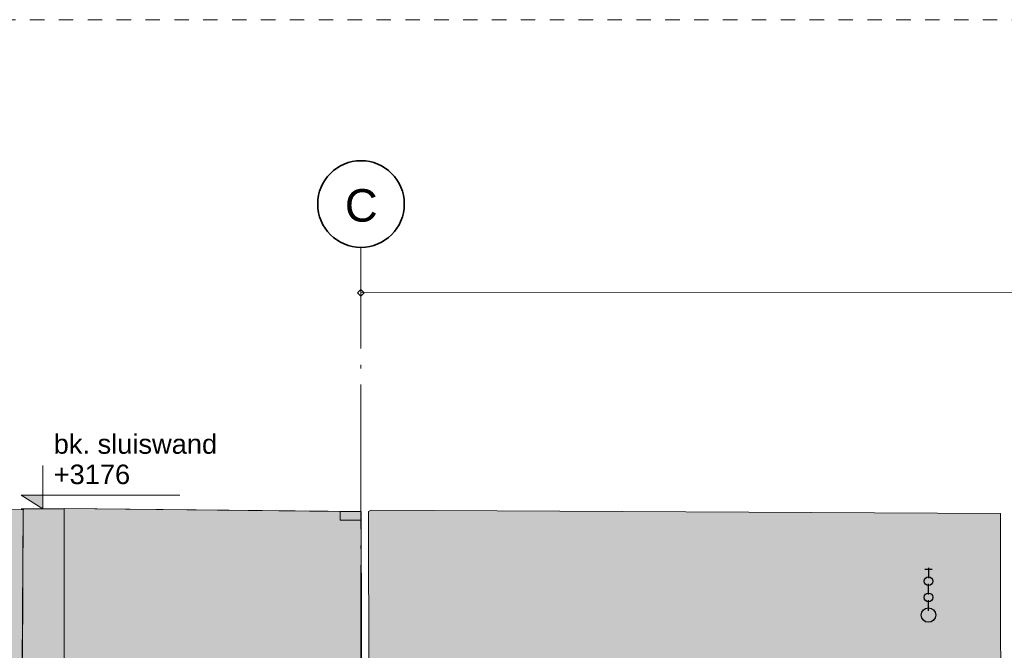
# Model space of a CAD drawing. Extents: x -294884 to 286267, y 0 to 1429765.
# Tile 88 of 99: x -10371 to -3552, y 554480 to 558845. Entities that reach past the tile are written whole.
import ezdxf

# ---------------------------------------------------------------- set-up
doc = ezdxf.new("R2010")
doc.units = 0
doc.header["$MEASUREMENT"] = 0
doc.linetypes.add('DASHDOT', pattern=[1250, 1000, -112.5, 25, -112.5])
doc.linetypes.add('DASHED', pattern=[200, 100, -100])
for name, color, linetype in [('A-0020-KADER', 8, 'Continuous'), ('A-0030-STRAMIEN', 1, 'Continuous'), ('A-0038-STR-MAATLIJN', 1, 'Continuous'), ('A-0040-ONDERLEGGER', 7, 'Continuous'), ('A-1130-TXT+MT-BE', 1, 'Continuous')]:
    doc.layers.add(name, color=color, linetype=linetype)
doc.dimstyles.new('@D03ST', dxfattribs={"dimtxt": 162, "dimasz": 1, "dimexe": 0.18, "dimexo": 0.0625, "dimgap": 16.2, "dimtad": 1, "dimdec": 0, "dimzin": 0, "dimdsep": 46, "dimtxsty": 'Standard', "dimblk": '^SD03____100_10', "dimcen": 0.09, "dimse1": 1, "dimse2": 1, "dimclrd": 1, "dimadec": 0, "dimazin": 0, "dimtfac": 1, "dimtdec": 4, "dimtmove": 0, "dimatfit": 3, "dimfxl": 0, "dimtolj": 1, "dimtzin": 0, "dimlwd": 13, "dimarcsym": 0})
doc.dimstyles.new('@D076', dxfattribs={"dimtxt": 630, "dimasz": 700, "dimexe": 0.18, "dimexo": 0.0625, "dimgap": 63, "dimtad": 1, "dimdec": 0, "dimzin": 0, "dimdsep": 46, "dimtxsty": 'Standard', "dimcen": 0.09, "dimse1": 1, "dimse2": 1, "dimclrd": 1, "dimadec": 0, "dimazin": 0, "dimtfac": 1, "dimtdec": 4, "dimtmove": 0, "dimatfit": 3, "dimfxl": 0, "dimtolj": 1, "dimtzin": 0, "dimlwd": 13, "dimarcsym": 0})

# ---------------------------------------------------------------- blocks, each defined once
blk = doc.blocks.new('*D')
at = {"color": 1, "linetype": 'Continuous', "lineweight": 13}
for points in [[(62927.4, 114664.7), (63143.3, 119960.3)], [(63293.1, 119954.2), (62993.4, 119966.4)], [(79681.8, 118845.4), (79383.3, 118875.5)], [(79498.6, 118522.1), (79532.6, 118860.4)], [(79106.5, 118561.6), (78808, 118591.6)], [(78427, 113303.2), (78957.2, 118576.6)], [(79148.4, 115039.7), (79498.6, 118522.1)], [(79647.8, 118507.1), (79349.3, 118537.2)], [(79647.8, 118507.1), (79349.3, 118537.2)], [(79297.6, 115024.7), (78999.1, 115054.7)], [(79297.6, 115024.7), (78999.1, 115054.7)], [(78968.3, 113248.8), (79148.4, 115039.7)], [(63077.2, 114658.6), (62777.5, 114670.8)], [(78576.2, 113288.2), (78277.7, 113318.2)], [(79117.5, 113233.7), (78819, 113263.8)], [(79117.5, 113233.7), (78819, 113263.8)], [(78934.3, 112910.5), (78968.3, 113248.8)], [(79083.5, 112895.4), (78785, 112925.5)], [(-122397.6, 58428.2), (-122397.8, 58128.2)], [(-117097.6, 58425), (-117097.8, 58125)], [(-117097.7, 58275), (-122397.7, 58278.2)], [(26619.4, -2220), (26619.4, -1920)], [(26619.4, -2220), (26619.4, -1920)], [(31919.4, -2220), (31919.4, -1920)], [(31919.4, -2220), (31919.4, -1920)], [(26619.4, -2070), (31919.4, -2070)], [(26619.4, -2070), (31919.4, -2070)], [(117097.6, -58425), (117097.8, -58125)], [(122397.6, -58428.2), (122397.8, -58128.2)], [(117097.7, -58275), (122397.7, -58278.2)]]:
    blk.add_lwpolyline(points, dxfattribs=at)
at = {"color": 7, "linetype": 'Continuous', "lineweight": 18}
for points in [[(63166.2, 119959.3), (63144.2, 119983.2), (63120.3, 119961.2), (63142.3, 119937.3)], [(79555.5, 118858.1), (79534.9, 118883.3), (79509.7, 118862.7), (79530.3, 118837.6)], [(78980.1, 118574.3), (78959.5, 118599.4), (78934.4, 118578.9), (78954.9, 118553.7)], [(79521.4, 118519.9), (79500.9, 118545), (79475.7, 118524.5), (79496.3, 118499.3)], [(79521.4, 118519.9), (79500.9, 118545), (79475.7, 118524.4), (79496.3, 118499.3)], [(79171.2, 115037.4), (79150.7, 115062.6), (79125.5, 115042), (79146.1, 115016.9)], [(79171.2, 115037.4), (79150.7, 115062.6), (79125.5, 115042), (79146.1, 115016.9)], [(62950.3, 114663.7), (62928.3, 114687.6), (62904.4, 114665.6), (62926.4, 114641.7)], [(78449.8, 113300.9), (78429.2, 113326.1), (78404.1, 113305.5), (78424.7, 113280.3)], [(78991.1, 113246.5), (78970.6, 113271.6), (78945.4, 113251), (78966, 113225.9)], [(78991.1, 113246.4), (78970.6, 113271.6), (78945.4, 113251), (78966, 113225.9)], [(78957.1, 112908.2), (78936.6, 112933.3), (78911.4, 112912.8), (78932, 112887.6)], [(-122397.7, 58301.2), (-122420.6, 58278.2), (-122397.7, 58255.2), (-122374.7, 58278.2)], [(-117097.6, 58298), (-117120.6, 58275), (-117097.7, 58252), (-117074.7, 58275)], [(26619.4, -2093), (26642.4, -2070), (26619.4, -2047), (26596.4, -2070)], [(26619.4, -2093), (26642.4, -2070), (26619.4, -2047), (26596.4, -2070)], [(31919.4, -2093), (31942.4, -2070), (31919.4, -2047), (31896.4, -2070)], [(31919.4, -2093), (31942.4, -2070), (31919.4, -2047), (31896.4, -2070)], [(117097.7, -58297.9), (117120.7, -58275), (117097.7, -58252), (117074.7, -58274.9)], [(122397.7, -58301.1), (122420.7, -58278.2), (122397.7, -58255.2), (122374.7, -58278.2)]]:
    blk.add_lwpolyline(points, close=True, dxfattribs=at)
at = {"layer": 'A-0030-STRAMIEN', "color": 1, "linetype": 'Continuous', "lineweight": 13}
for points in [[(140965.3, 109469.2), (140670.3, 109523.7)], [(139855.2, 104284.6), (140817.8, 109496.5)], [(140002.7, 104257.4), (139707.7, 104311.9)], [(150193.4, -2165.7), (150193.4, -1865.7)], [(155493.3, -2165.7), (155493.3, -1865.7)], [(150193.4, -2015.7), (155493.3, -2015.7)], [(162026.6, -30781.6), (162026.6, -31081.6)], [(167326.6, -30781.6), (167326.6, -31081.6)], [(167326.6, -30931.6), (162026.6, -30931.6)]]:
    blk.add_lwpolyline(points, dxfattribs=at)
at = {"layer": 'A-0030-STRAMIEN', "color": 7, "linetype": 'Continuous', "lineweight": 18}
for points in [[(140840.4, 109492.3), (140822, 109519.1), (140795.2, 109500.6), (140813.7, 109473.9)], [(139877.8, 104280.5), (139859.4, 104307.2), (139832.6, 104288.8), (139851, 104262)], [(150193.4, -2038.6), (150216.3, -2015.7), (150193.4, -1992.7), (150170.4, -2015.7)], [(155493.3, -2038.6), (155516.3, -2015.7), (155493.3, -1992.7), (155470.4, -2015.7)], [(162026.6, -30908.6), (162003.7, -30931.6), (162026.6, -30954.6), (162049.6, -30931.6)], [(167326.6, -30908.6), (167303.6, -30931.6), (167326.6, -30954.6), (167349.6, -30931.6)]]:
    blk.add_lwpolyline(points, close=True, dxfattribs=at)
at = {"layer": 'A-0038-STR-MAATLIJN', "color": 1, "linetype": 'Continuous', "lineweight": 13}
for points in [[(54211.3, 116190.9), (54774, 129790.5)], [(54923.8, 129784.3), (54624.1, 129796.7)], [(93530.9, 103791.7), (95229.7, 122696)], [(95379.1, 122682.6), (95080.3, 122709.5)], [(54361.1, 116184.7), (54061.4, 116197.1)], [(132938.7, 106440.8), (134733.2, 116156.4)], [(134880.8, 116129.2), (134585.7, 116183.7)], [(140522.8, 109551), (141512.2, 114907.9)], [(141659.8, 114880.6), (141364.8, 114935.1)], [(139715.9, 105182), (140522.8, 109551)], [(140670.3, 109523.7), (140375.3, 109578.2)], [(140670.3, 109523.7), (140375.3, 109578.2)], [(133086.2, 106413.5), (132791.2, 106468)], [(139560.2, 104339.1), (139715.9, 105182)], [(139863.4, 105154.7), (139568.4, 105209.2)], [(139863.4, 105154.7), (139568.4, 105209.2)], [(139707.7, 104311.9), (139412.7, 104366.4)], [(93680.3, 103778.3), (93381.5, 103805.2)], [(58982, 102620.9), (58994.4, 102920.7)], [(58988.2, 102770.8), (64710.9, 102534)], [(64704.7, 102384.1), (64717.1, 102683.9)], [(136364.3, 96015.1), (136418.8, 96310.1)], [(136391.6, 96162.6), (141959.7, 95134.2)], [(141932.5, 94986.6), (141987, 95281.7)], [(98403.6, 84547.9), (98430.4, 84846.7)], [(98417, 84697.3), (105364.5, 84073)], [(105351, 83923.6), (105377.9, 84222.4)], [(27758.8, -1150.9), (27758.8, -1450.9)], [(41370, -1148.3), (41370, -1448.3)], [(80074.3, -1151.6), (80074.4, -1451.6)], [(99054.7, -1148), (99054.7, -1448)], [(151050.5, -1420), (151050.5, -1120)], [(160940.9, -1420), (160940.9, -1120)], [(151050.5, -1270), (160940.9, -1270)], [(41370, -1298.3), (27758.8, -1300.9)], [(99054.7, -1298), (80074.4, -1301.6)], [(150193.4, -1865.7), (150193.4, -1565.7)], [(151050.5, -1865.7), (151050.5, -1565.7)], [(151050.5, -1865.7), (151050.5, -1565.7)], [(155493.3, -1865.7), (155493.3, -1565.7)], [(155493.3, -1865.7), (155493.3, -1565.7)], [(160940.9, -1865.7), (160940.9, -1565.7)], [(163921.3, -1933), (163921.3, -1633)], [(167496.2, -1933), (167496.2, -1633)], [(150193.4, -1715.7), (151050.5, -1715.7)], [(151050.5, -1715.7), (155493.3, -1715.7)], [(155493.3, -1715.7), (160940.9, -1715.7)], [(85620, -2081.2), (85620, -1781.2)], [(85620, -2081.2), (85620, -1781.2)], [(163921.3, -1783), (167496.2, -1783)], [(87964.4, -2761.2), (87964.4, -2461.2)], [(89764.4, -2761.2), (89764.4, -2461.2)], [(89764.4, -2761.2), (89764.4, -2461.2)], [(93264.4, -2761.2), (93264.4, -2461.2)], [(87964.4, -2611.2), (89764.4, -2611.2)], [(89764.4, -2611.2), (93264.4, -2611.2)], [(16418.8, -29459.1), (16418.8, -29759.1)], [(30029.6, -29461.8), (30029.5, -29761.8)], [(85800.9, -29491), (85800.9, -29791)], [(104780.8, -29494.7), (104780.8, -29794.7)], [(16418.8, -29609.1), (30029.6, -29611.8)], [(85800.9, -29641), (104780.8, -29644.7)], [(156589.4, -30203.3), (156589.4, -29903.3)], [(166469.5, -30203.3), (166469.5, -29903.3)], [(166469.5, -30053.3), (156589.4, -30053.3)], [(91591.1, -30906.7), (91591.1, -30606.7)], [(95091.1, -30906.7), (95091.1, -30606.7)], [(95091.1, -30906.7), (95091.1, -30606.7)], [(96891.1, -30906.7), (96891.1, -30606.7)], [(95091.1, -30756.7), (91591.1, -30756.7)], [(96891.1, -30756.7), (95091.1, -30756.7)]]:
    blk.add_lwpolyline(points, dxfattribs=at)
at = {"layer": 'A-0038-STR-MAATLIJN', "color": 7, "linetype": 'Continuous', "lineweight": 18}
for points in [[(54796.9, 129789.5), (54774.9, 129813.4), (54751, 129791.4), (54773, 129767.5)], [(95252.6, 122694), (95231.8, 122718.9), (95206.8, 122698.1), (95227.7, 122673.2)], [(54234.2, 116190), (54212.2, 116213.9), (54188.3, 116191.9), (54210.3, 116168)], [(134755.8, 116152.3), (134737.4, 116179), (134710.6, 116160.6), (134729.1, 116133.9)], [(141534.8, 114903.7), (141516.4, 114930.5), (141489.7, 114912), (141508.1, 114885.3)], [(140545.4, 109546.8), (140527, 109573.6), (140500.2, 109555.1), (140518.7, 109528.4)], [(140545.4, 109546.8), (140527, 109573.6), (140500.2, 109555.1), (140518.7, 109528.4)], [(132961.3, 106436.6), (132942.9, 106463.4), (132916.1, 106444.9), (132934.5, 106418.2)], [(139738.5, 105177.8), (139720, 105204.6), (139693.3, 105186.1), (139711.7, 105159.4)], [(139738.5, 105177.8), (139720, 105204.6), (139693.3, 105186.1), (139711.7, 105159.4)], [(139582.8, 104335), (139564.4, 104361.7), (139537.6, 104343.3), (139556, 104316.5)], [(93553.8, 103789.7), (93533, 103814.6), (93508, 103793.8), (93528.9, 103768.8)], [(58987.2, 102747.8), (59011.1, 102769.8), (58989.1, 102793.8), (58965.2, 102771.7)], [(64710, 102511), (64733.9, 102533.1), (64711.9, 102557), (64687.9, 102535)], [(136387.4, 96140), (136414.2, 96158.5), (136395.8, 96185.2), (136369, 96166.8)], [(141955.6, 95111.6), (141982.3, 95130), (141963.9, 95156.8), (141937.1, 95138.3)], [(98414.9, 84674.4), (98439.9, 84695.2), (98419.1, 84720.2), (98394.1, 84699.3)], [(105362.4, 84050.1), (105387.3, 84070.9), (105366.5, 84095.9), (105341.6, 84075)], [(27758.8, -1277.9), (27735.8, -1300.9), (27758.8, -1323.9), (27781.8, -1300.9)], [(41370, -1275.3), (41347, -1298.3), (41370, -1321.3), (41393, -1298.3)], [(80074.4, -1278.7), (80051.4, -1301.6), (80074.4, -1324.6), (80097.4, -1301.6)], [(99054.7, -1275), (99031.7, -1298), (99054.7, -1321), (99077.7, -1298)], [(151050.5, -1293), (151073.4, -1270), (151050.5, -1247), (151027.5, -1270)], [(160940.9, -1293), (160963.8, -1270), (160940.9, -1247), (160917.9, -1270)], [(150193.4, -1738.6), (150216.3, -1715.7), (150193.4, -1692.7), (150170.4, -1715.7)], [(151050.5, -1738.6), (151073.4, -1715.7), (151050.5, -1692.7), (151027.5, -1715.7)], [(151050.5, -1738.6), (151073.4, -1715.7), (151050.5, -1692.7), (151027.5, -1715.7)], [(155493.3, -1738.6), (155516.3, -1715.7), (155493.3, -1692.7), (155470.4, -1715.7)], [(155493.3, -1738.6), (155516.3, -1715.7), (155493.3, -1692.7), (155470.4, -1715.7)], [(160940.9, -1738.6), (160963.8, -1715.7), (160940.9, -1692.7), (160917.9, -1715.7)], [(163921.3, -1806), (163944.3, -1783), (163921.3, -1760), (163898.3, -1783)], [(167496.2, -1806), (167519.2, -1783), (167496.2, -1760), (167473.2, -1783)], [(85620, -1954.2), (85643, -1931.2), (85620, -1908.3), (85597, -1931.2)], [(85620, -1954.2), (85643, -1931.2), (85620, -1908.3), (85597, -1931.2)], [(87964.4, -2634.2), (87987.4, -2611.2), (87964.4, -2588.3), (87941.4, -2611.2)], [(89764.4, -2634.2), (89787.4, -2611.2), (89764.4, -2588.3), (89741.4, -2611.2)], [(89764.4, -2634.2), (89787.4, -2611.2), (89764.4, -2588.3), (89741.4, -2611.2)], [(93264.4, -2634.2), (93287.4, -2611.2), (93264.4, -2588.3), (93241.4, -2611.2)], [(16418.8, -29586.2), (16441.8, -29609.1), (16418.8, -29632.1), (16395.8, -29609.1)], [(30029.6, -29588.8), (30052.5, -29611.8), (30029.6, -29634.7), (30006.6, -29611.8)], [(85800.9, -29618), (85823.9, -29641), (85800.9, -29664), (85777.9, -29641)], [(104780.8, -29621.7), (104803.8, -29644.7), (104780.8, -29667.6), (104757.8, -29644.7)], [(156589.4, -30076.3), (156566.4, -30053.3), (156589.4, -30030.3), (156612.3, -30053.3)], [(166469.5, -30076.3), (166446.5, -30053.3), (166469.5, -30030.3), (166492.5, -30053.3)], [(91591.1, -30779.7), (91568.1, -30756.7), (91591.1, -30733.8), (91614.1, -30756.7)], [(95091.1, -30779.7), (95068.1, -30756.7), (95091.1, -30733.8), (95114.1, -30756.7)], [(95091.1, -30779.7), (95068.1, -30756.7), (95091.1, -30733.8), (95114.1, -30756.7)], [(96891.1, -30779.7), (96868.1, -30756.7), (96891.1, -30733.8), (96914.1, -30756.7)]]:
    blk.add_lwpolyline(points, close=True, dxfattribs=at)
at = {"layer": 'A-0038-STR-MAATLIJN', "color": 1, "linetype": 'Continuous'}
blk.add_point((85620, -1931.2), dxfattribs=at)
at = {"layer": 'A-1130-TXT+MT-BE', "color": 1, "linetype": 'Continuous', "lineweight": 13}
for points in [[(62773.6, 119975.1), (63159.8, 129448.5)], [(63309.7, 129442.4), (63009.9, 129454.6)], [(62604.1, 115818.2), (62773.6, 119975.1)], [(62923.4, 119969), (62623.7, 119981.2)], [(62923.4, 119969), (62623.7, 119981.2)], [(62754, 115812.1), (62454.2, 115824.3)], [(62754, 115812.1), (62454.2, 115824.3)], [(62557.6, 114678.7), (62604.1, 115818.2)], [(62707.5, 114672.6), (62407.8, 114684.9)], [(-131878.8, 58063.9), (-131879, 57763.9)], [(-122397.5, 58058.2), (-122397.7, 57758.2)], [(-122397.5, 58058.2), (-122397.7, 57758.2)], [(-118237.2, 58055.7), (-118237.4, 57755.7)], [(-118237.2, 58055.7), (-118237.4, 57755.7)], [(-117096.8, 58055), (-117097, 57755)], [(-122397.6, 57908.2), (-131878.9, 57913.9)], [(-118237.3, 57905.7), (-122397.6, 57908.2)], [(-117096.9, 57905), (-118237.3, 57905.7)], [(26618.4, -1850), (26618.4, -1550)], [(27758.8, -1850), (27758.8, -1550)], [(27758.8, -1850), (27758.8, -1550)], [(31919.2, -1850), (31919.2, -1550)], [(31919.2, -1850), (31919.2, -1550)], [(41400.4, -1850), (41400.4, -1550)], [(26618.4, -1700), (27758.8, -1700)], [(27758.8, -1700), (31919.2, -1700)], [(31919.2, -1700), (41400.4, -1700)], [(25452.1, -30819.7), (25452.1, -30519.7)], [(30752.1, -30819.7), (30752.1, -30519.7)], [(25452.1, -30669.7), (30752.1, -30669.7)], [(71109.5, -33871.4), (70809.5, -33871.4)], [(70959.5, -34871.4), (70959.5, -33871.4)], [(115190, -33871.4), (114890, -33871.4)], [(115040, -34871.4), (115040, -33871.4)], [(71109.5, -34871.4), (70809.5, -34871.4)], [(115190, -34871.4), (114890, -34871.4)], [(117096.8, -58055), (117097, -57755)], [(118237.2, -58055.7), (118237.4, -57755.7)], [(118237.2, -58055.7), (118237.4, -57755.7)], [(122397.6, -58058.2), (122397.8, -57758.2)], [(122397.6, -58058.2), (122397.8, -57758.2)], [(131878.8, -58063.9), (131879, -57763.9)], [(117096.9, -57905), (118237.3, -57905.7)], [(118237.3, -57905.7), (122397.7, -57908.2)], [(122397.7, -57908.2), (131878.9, -57913.9)]]:
    blk.add_lwpolyline(points, dxfattribs=at)
at = {"layer": 'A-1130-TXT+MT-BE', "color": 7, "linetype": 'Continuous', "lineweight": 18}
for points in [[(63182.8, 129447.5), (63160.7, 129471.4), (63136.8, 129449.4), (63158.9, 129425.5)], [(62796.5, 119974.2), (62774.5, 119998.1), (62750.6, 119976), (62772.6, 119952.1)], [(62796.5, 119974.2), (62774.5, 119998.1), (62750.6, 119976), (62772.6, 119952.1)], [(62627, 115817.3), (62605, 115841.2), (62581.1, 115819.1), (62603.1, 115795.2)], [(62627, 115817.3), (62605, 115841.2), (62581.1, 115819.1), (62603.1, 115795.2)], [(62580.6, 114677.8), (62558.6, 114701.7), (62534.7, 114679.7), (62556.7, 114655.8)], [(-131878.9, 57936.9), (-131901.9, 57913.9), (-131878.9, 57891), (-131855.9, 57913.9)], [(-122397.6, 57931.2), (-122420.6, 57908.2), (-122397.7, 57885.2), (-122374.7, 57908.2)], [(-122397.6, 57931.2), (-122420.6, 57908.2), (-122397.7, 57885.2), (-122374.7, 57908.2)], [(-118237.3, 57928.7), (-118260.3, 57905.7), (-118237.3, 57882.7), (-118214.3, 57905.7)], [(-118237.3, 57928.7), (-118260.3, 57905.7), (-118237.3, 57882.7), (-118214.3, 57905.7)], [(-117096.9, 57928), (-117119.9, 57905), (-117096.9, 57882), (-117073.9, 57905)], [(26618.4, -1723), (26641.4, -1700), (26618.4, -1677), (26595.4, -1700)], [(27758.8, -1723), (27781.8, -1700), (27758.8, -1677), (27735.8, -1700)], [(27758.8, -1723), (27781.8, -1700), (27758.8, -1677), (27735.8, -1700)], [(31919.2, -1723), (31942.2, -1700), (31919.2, -1677), (31896.2, -1700)], [(31919.2, -1723), (31942.2, -1700), (31919.2, -1677), (31896.2, -1700)], [(41400.4, -1723), (41423.4, -1700), (41400.4, -1677), (41377.4, -1700)], [(25452.1, -30692.7), (25475.1, -30669.7), (25452.1, -30646.7), (25429.2, -30669.7)], [(30752.1, -30692.7), (30775.1, -30669.7), (30752.1, -30646.7), (30729.2, -30669.7)], [(70982.5, -33871.4), (70959.5, -33848.4), (70936.5, -33871.4), (70959.5, -33894.4)], [(115063, -33871.4), (115040, -33848.4), (115017, -33871.4), (115040, -33894.4)], [(70982.5, -34871.4), (70959.5, -34848.4), (70936.5, -34871.4), (70959.5, -34894.4)], [(115063, -34871.4), (115040, -34848.4), (115017, -34871.4), (115040, -34894.4)], [(117096.9, -57927.9), (117119.9, -57905), (117096.9, -57882), (117073.9, -57904.9)], [(118237.3, -57928.6), (118260.3, -57905.7), (118237.3, -57882.7), (118214.3, -57905.6)], [(118237.3, -57928.6), (118260.3, -57905.7), (118237.3, -57882.7), (118214.3, -57905.6)], [(122397.6, -57931.1), (122420.6, -57908.2), (122397.7, -57885.2), (122374.7, -57908.2)], [(122397.6, -57931.1), (122420.6, -57908.2), (122397.7, -57885.2), (122374.7, -57908.2)], [(131878.9, -57936.9), (131901.9, -57913.9), (131878.9, -57890.9), (131855.9, -57913.9)]]:
    blk.add_lwpolyline(points, close=True, dxfattribs=at)
at = {"color": 7, "linetype": 'Continuous', "char_height": 135, "attachment_point": 7, "line_spacing_factor": 0.933333}
for s, insert, rotation in [('{\\fArial|b0|i0|c12|p0;340}', (79442.9, 118543.1), 84.25823), ('{\\fArial|b0|i0|c12|p0;5300}', (62969.5, 117108.7), 87.66537), ('{\\fArial|b0|i0|c12|p0;3500}', (79245.6, 116581.5), 84.25768), ('{\\fArial|b0|i0|c12|p0;5300}', (78614.2, 115740.4), 84.25768), ('{\\fArial|b0|i0|c12|p0;1800}', (78980.5, 113944.8), 84.25768), ('{\\fArial|b0|i0|c12|p0;340}', (78878.6, 112931.4), 84.25823), ('{\\fArial|b0|i0|c12|p0;5300}', (-119953.9, 58369.2), 359.96536), ('{\\fArial|b0|i0|c12|p0;5300}', (119541.5, -58218.9), 359.96537)]:
    blk.add_mtext(s, dxfattribs=dict(at, insert=insert, rotation=rotation))
at = {"color": 7, "linetype": 'Continuous', "insert": (29063.2, -2012.5), "char_height": 135, "attachment_point": 7, "line_spacing_factor": 0.933333}
blk.add_mtext('{\\fArial|b0|i0|c12|p0;5300}', dxfattribs=at)
blk.add_mtext('{\\fArial|b0|i0|c12|p0;5300}', dxfattribs=at)
at = {"layer": 'A-0030-STRAMIEN', "color": 7, "linetype": 'Continuous', "insert": (140223.7, 106659.7), "char_height": 162, "attachment_point": 7, "rotation": 79.5354, "line_spacing_factor": 0.933333}
blk.add_mtext('{\\fArial|b0|i0|c12|p0;5300}', dxfattribs=at)
at = {"layer": 'A-0030-STRAMIEN', "color": 7, "linetype": 'Continuous', "char_height": 162, "attachment_point": 7, "line_spacing_factor": 0.933333}
for insert in [(152595.9, -1946.7), (164429.1, -30820.7)]:
    blk.add_mtext('{\\fArial|b0|i0|c12|p0;5300}', dxfattribs=dict(at, insert=insert))
at = {"layer": 'A-0038-STR-MAATLIJN', "color": 7, "linetype": 'Continuous', "char_height": 162, "attachment_point": 7, "line_spacing_factor": 0.933333}
for s, insert, rotation in [('{\\fArial|b0|i0|c12|p0;13611}', (54410.9, 122684.4), 87.63068), ('{\\fArial|b0|i0|c12|p0;18980}', (94283.9, 112941.9), 84.86502), ('{\\fArial|b0|i0|c12|p0;5448}', (140904.7, 111998.6), 79.5354), ('{\\fArial|b0|i0|c12|p0;9880}', (133723.2, 111067.8), 79.53505), ('{\\fArial|b0|i0|c12|p0;4443}', (140006.5, 107135.6), 79.5354), ('{\\fArial|b0|i0|c12|p0;857}', (139536.5, 104590.5), 79.5354), ('{\\fArial|b0|i0|c12|p0;5728}', (61605.1, 102731.6), 357.63068), ('{\\fArial|b0|i0|c12|p0;5662}', (138944.8, 95761.2), 349.53505), ('{\\fArial|b0|i0|c12|p0;6975}', (101650.4, 84476), 354.86502), ('{\\fArial|b0|i0|c12|p0;13611}', (34255, -1188.7), 0.01102), ('{\\fArial|b0|i0|c12|p0;18980}', (89255.1, -1188.9), 0.01102), ('{\\fArial|b0|i0|c12|p0;9890}', (155748.2, -1201), 0), ('{\\fArial|b0|i0|c12|p0;13611}', (22914.8, -29499.5), 359.98898), ('{\\fArial|b0|i0|c12|p0;18980}', (94981.5, -29531.8), 359.98898), ('{\\fArial|b0|i0|c12|p0;9880}', (161282, -29984.3), 360)]:
    blk.add_mtext(s, dxfattribs=dict(at, insert=insert, rotation=rotation))
for s, insert in [('{\\fArial|b0|i0|c12|p0;857}', (150436.3, -1646.7)), ('{\\fArial|b0|i0|c12|p0;4443}', (153024.4, -1646.7)), ('{\\fArial|b0|i0|c12|p0;5448}', (157969.6, -1646.7)), ('{\\fArial|b0|i0|c12|p0;3575}', (165461.3, -1714)), ('{\\fArial|b0|i0|c12|p0;1800}', (88616.9, -2542.2)), ('{\\fArial|b0|i0|c12|p0;3500}', (91266.9, -2542.2)), ('{\\fArial|b0|i0|c12|p0;3500}', (93093.6, -30687.7)), ('{\\fArial|b0|i0|c12|p0;1800}', (95743.6, -30687.7))]:
    blk.add_mtext(s, dxfattribs=dict(at, insert=insert))
at = {"layer": 'A-1130-TXT+MT-BE', "color": 7, "linetype": 'Continuous', "char_height": 135, "attachment_point": 7, "line_spacing_factor": 0.933333}
for s, insert, rotation in [('{\\fArial|b0|i0|c12|p0;9481}', (62900.8, 124508.1), 87.66535), ('{\\fArial|b0|i0|c12|p0;4160}', (62623, 117692.9), 87.66535), ('{\\fArial|b0|i0|c12|p0;1140}', (62515, 115044.7), 87.66535), ('{\\fArial|b0|i0|c12|p0;9481}', (-127344.5, 58003.6), 359.96534), ('{\\fArial|b0|i0|c12|p0;4160}', (-120523.7, 57999.5), 359.96534), ('{\\fArial|b0|i0|c12|p0;1140}', (-117873.3, 57997.9), 359.96534), ('{\\fArial|b0|i0|c12|p0;1140}', (26982.4, -1642.5), 359.99998), ('{\\fArial|b0|i0|c12|p0;4160}', (29632.8, -1642.5), 359.99998), ('{\\fArial|b0|i0|c12|p0;9481}', (36453.6, -1642.5), 359.99998), ('{\\fArial|b0|i0|c12|p0;1000}', (70902, -34577.6), 90), ('{\\fArial|b0|i0|c12|p0;1000}', (114982.5, -34577.6), 90), ('{\\fArial|b0|i0|c12|p0;1140}', (117460.9, -57847.7), 359.96535), ('{\\fArial|b0|i0|c12|p0;4160}', (120111.3, -57849.3), 359.96535), ('{\\fArial|b0|i0|c12|p0;9481}', (126932.1, -57853.4), 359.96535)]:
    blk.add_mtext(s, dxfattribs=dict(at, insert=insert, rotation=rotation))
at = {"layer": 'A-1130-TXT+MT-BE', "color": 7, "linetype": 'Continuous', "insert": (27895.9, -30612.2), "char_height": 135, "attachment_point": 7, "line_spacing_factor": 0.933333}
blk.add_mtext('{\\fArial|b0|i0|c12|p0;5300}', dxfattribs=at)
blk = doc.blocks.new('^SD03____100_10')
at = {"layer": 'A-0038-STR-MAATLIJN', "color": 1, "linetype": 'Continuous', "lineweight": 13}
blk.add_lwpolyline([(0, -150), (0, 150)], dxfattribs=at)
at = {"layer": 'A-0038-STR-MAATLIJN', "color": 7, "linetype": 'Continuous', "lineweight": 18}
blk.add_lwpolyline([(0, -23), (23, 0), (0, 23), (-23, 0)], close=True, dxfattribs=at)
blk = doc.blocks.new('M-NIEUW_143')
at = {"linetype": 'Continuous', "lineweight": 5}
for color, points in [(254, [(77370.9, -6366.7), (76784.9, -6366.7), (76784.9, -6195.9), (76358.3, -6195.9), (76425.5, -3035.5), (77008.5, -3014.1), (77007.8, -2794), (77733.9, -2802.6), (77721.8, -4953.7), (77295.4, -4957.8), (77295.4, -5006.7), (77365.3, -5006.5)]), (254, [(78018.8, -4921.5), (77944.8, -4921.5), (77874.8, -4901.5), (77814.8, -4921.5), (77764.8, -4911.5), (77724.8, -4921.5), (77733.9, -2802.6), (77739.6, -2795.4), (78002.2, -2796.4), (78019.6, -2793.4)]), (254, [(79748.8, -6032.8), (79224.8, -6032.8), (79224.8, -6211.5), (79114.8, -6191.5), (78914.8, -6211.5), (78734.8, -6201.5), (78554.8, -6211.5), (78394.4, -6211.5), (78390.9, -5061.7), (78464.8, -5011.7), (78474.8, -4940.8), (78020.6, -4943.6), (78019.6, -2793.4), (79930, -2814.4), (79930, -2874.4), (80075.8, -2874.4), (80079.4, -4328.6), (79828.1, -4330.1), (79828.8, -4779.8), (79828.8, -5382.1), (79748.8, -5382.1)]), (8, [(80075.8, -2874.4), (79930, -2874.4), (79930, -2814.4), (80075.6, -2816)]), (254, [(84505.2, -4730.3), (80924.5, -4731.5), (80924.5, -4140.8), (80824.5, -4140.8), (80824.5, -3965.8), (80128.8, -3965.8), (80125.6, -2816), (80144.8, -2804.9), (84503.6, -2827.8)])]:
    blk.add_hatch(color=color, dxfattribs=at).paths.add_polyline_path(points, flags=0)
at = {"layer": 'A-0030-STRAMIEN', "linetype": 'Continuous', "lineweight": 5}
blk.add_hatch(color=253, dxfattribs=at).paths.add_polyline_path([(77720.9, -2700.9), (77870.9, -2700.9), (77870.9, -2795.9)], flags=0)
at = {"color": 7, "linetype": 'DASHED', "lineweight": 0}
blk.add_lwpolyline([(59581.7, -10111), (59581.7, 589), (116581.7, 589), (116581.7, -10111)], close=True, dxfattribs=at)
at = {"color": 254, "linetype": 'Continuous', "lineweight": 13}
for points in [[(77370.9, -6366.7), (76784.9, -6366.7), (76784.9, -6195.9), (76358.3, -6195.9), (76425.5, -3035.5), (77008.5, -3014.1), (77007.8, -2794), (77733.9, -2802.6), (77721.8, -4953.7), (77295.4, -4957.8), (77295.4, -5006.7), (77365.3, -5006.5)], [(78018.8, -4921.5), (77944.8, -4921.5), (77874.8, -4901.5), (77814.8, -4921.5), (77764.8, -4911.5), (77724.8, -4921.5), (77733.9, -2802.6), (77739.6, -2795.4), (78002.2, -2796.4), (78019.6, -2793.4)], [(79748.8, -6032.8), (79224.8, -6032.8), (79224.8, -6211.5), (79114.8, -6191.5), (78914.8, -6211.5), (78734.8, -6201.5), (78554.8, -6211.5), (78394.4, -6211.5), (78390.9, -5061.7), (78464.8, -5011.7), (78474.8, -4940.8), (78020.6, -4943.6), (78019.6, -2793.4), (79930, -2814.4), (79930, -2874.4), (80075.8, -2874.4), (80079.4, -4328.6), (79828.1, -4330.1), (79828.9, -4779.8), (79828.8, -4779.8), (79828.8, -5382.1), (79748.8, -5382.1)], [(84505.2, -4730.3), (80924.5, -4731.5), (80924.5, -4140.8), (80824.5, -4140.8), (80824.5, -3965.8), (80128.8, -3965.8), (80125.6, -2816), (80144.8, -2804.9), (84503.6, -2827.8)]]:
    blk.add_lwpolyline(points, close=True, dxfattribs=at)
at = {"color": 7, "linetype": 'Continuous', "lineweight": 18}
for points in [[(78019.6, -2793.4), (80075.7, -2816)], [(84503.6, -2827.8), (80144.8, -2804.9), (80125.6, -2816)]]:
    blk.add_lwpolyline(points, dxfattribs=at)
at = {"color": 8, "linetype": 'Continuous', "lineweight": 13}
blk.add_lwpolyline([(80075.6, -2816), (79930, -2814.4), (79930, -2874.4), (80075.8, -2874.4)], close=True, dxfattribs=at)
at = {"color": 1, "linetype": 'Continuous', "lineweight": 13}
blk.add_lwpolyline([(79930, -2814.4), (79930, -2874.4), (80075.8, -2874.4)], dxfattribs=at)
at = {"color": 5, "linetype": 'Continuous', "lineweight": 25}
for points in [[(84004.8, -3204), (84004.8, -3276.5)], [(84029.8, -3216.5), (83979.8, -3216.5)], [(84004.8, -3389), (84004.8, -3316.5)], [(84004.8, -3501.5), (84004.8, -3429)]]:
    blk.add_lwpolyline(points, dxfattribs=at)
for centre, radius in [((84004.8, -3296.5), 30), ((84004.8, -3409), 30), ((84004.8, -3531.5), 50)]:
    blk.add_circle(centre, radius, dxfattribs=at)
at = {"layer": 'A-0020-KADER', "color": 7, "linetype": 'Continuous', "lineweight": 18}
for points in [[(77733.9, -2802.6), (76405.6, -2795.9), (71916.3, -3392.9), (66422.6, -4093.1)], [(78019.6, -2793.4), (78002.2, -2796.4), (77739.6, -2795.4), (77733.9, -2802.6)], [(78019.6, -2793.4), (78020.6, -4943.6)], [(77733.9, -2802.6), (77721.8, -4953.7)], [(80075.7, -2816), (80085.6, -6576.8)]]:
    blk.add_lwpolyline(points, dxfattribs=at)
at = {"layer": 'A-0030-STRAMIEN', "color": 1, "linetype": 'DASHDOT', "lineweight": 13}
blk.add_lwpolyline([(80074.4, -686.9), (80074.4, -10111)], dxfattribs=at)
at = {"layer": 'A-0030-STRAMIEN', "color": 1, "linetype": 'Continuous', "lineweight": 13}
for points in [[(77870.9, -2495.9), (77870.9, -2795.9), (77720.9, -2700.9), (78820.9, -2700.9)], [(77720.9, -2795.9), (78020.9, -2795.9)]]:
    blk.add_lwpolyline(points, dxfattribs=at)
at = {"layer": 'A-0038-STR-MAATLIJN', "color": 7, "linetype": 'Continuous'}
for base, p1, p2, middle in [((85620, -1931.25), (85620, -1931.25), (85620, -1931.25), (85620, -1931.25)), ((89764.4, -2611.2), (87964.4, -2611.2), (89764.4, -2611.2), (88864.4, -2611.2)), ((93264.4, -2611.2), (89764.4, -2611.2), (93264.4, -2611.2), (91514.4, -2611.2))]:
    dim = blk.add_linear_dim(base=base, p1=p1, p2=p2, dimstyle='@D03ST', override={"dimpost": '{\\fArial|b0|i0|c12|p0;<>}'}, dxfattribs=at)
    dim.commit()
    dim.dimension.update_dxf_attribs({"geometry": '*D', "text_midpoint": middle})
at = {"layer": 'A-0040-ONDERLEGGER', "color": 7, "linetype": 'Continuous'}
dim = blk.add_linear_dim(base=(156017.9, 72961.7), p1=(131203.8, 70832.7), p2=(155593.2, 68507.2), angle=323.18528, dimstyle='@D076', override={"dimpost": '{\\fArial|b0|i0|c12|p0;<>}'}, dxfattribs=at)
dim.commit()
dim.dimension.update_dxf_attribs({"geometry": '*D', "text_midpoint": (143758.8, 74593.8)})
at = {"linetype": 'Continuous'}
blk.add_wipeout([(80074.4, -386.9), (80105.7, -388.5), (80136.8, -393.4), (80167.1, -401.6), (80196.4, -412.8), (80224.4, -427.1), (80250.7, -444.2), (80275.1, -463.9), (80297.3, -486.1), (80317.1, -510.5), (80334.2, -536.9), (80348.4, -564.9), (80359.7, -594.2), (80367.8, -624.5), (80372.7, -655.5), (80374.4, -686.9), (80372.7, -718.2), (80367.8, -749.2), (80359.7, -779.6), (80348.4, -808.9), (80334.2, -836.9), (80317.1, -863.2), (80297.3, -887.6), (80275.1, -909.8), (80250.7, -929.6), (80224.4, -946.7), (80196.4, -960.9), (80167.1, -972.2), (80136.8, -980.3), (80105.7, -985.2), (80074.4, -986.9), (80043, -985.2), (80012, -980.3), (79981.7, -972.2), (79952.4, -960.9), (79924.4, -946.7), (79898, -929.6), (79873.6, -909.8), (79851.4, -887.6), (79831.7, -863.2), (79814.6, -836.9), (79800.3, -808.9), (79789.1, -779.6), (79780.9, -749.2), (79776, -718.2), (79774.4, -686.9), (79776, -655.5), (79780.9, -624.5), (79789.1, -594.2), (79800.3, -564.9), (79814.6, -536.9), (79831.7, -510.5), (79851.4, -486.1), (79873.6, -463.9), (79898, -444.2), (79924.4, -427.1), (79952.4, -412.8), (79981.7, -401.6), (80012, -393.4), (80043, -388.5)], dxfattribs=at).dxf.layer = 'A-0030-STRAMIEN'
at = {"layer": 'A-0030-STRAMIEN', "color": 4, "linetype": 'Continuous', "lineweight": 35}
blk.add_circle((80074.4, -686.9), 300, dxfattribs=at)
at = {"layer": 'A-0030-STRAMIEN', "color": 7, "linetype": 'Continuous', "insert": (79962.7, -811.9), "char_height": 225, "attachment_point": 7, "line_spacing_factor": 1.333333}
blk.add_mtext('{\\fArial|b0|i0|c12|p0;C}', dxfattribs=at)
at = {"layer": 'A-0038-STR-MAATLIJN', "color": 7, "linetype": 'Continuous'}
dim = blk.add_linear_dim(base=(80074.4, -1301.6), p1=(99054.7, -1300), p2=(80074.4, -1300), angle=180.01102, dimstyle='@D03ST', override={"dimpost": '{\\fArial|b0|i0|c12|p0;<>}'}, dxfattribs=at)
dim.commit()
dim.dimension.update_dxf_attribs({"geometry": '*D', "text_midpoint": (89564.5, -1299.8)})
at = {"linetype": 'Continuous'}
blk.add_wipeout([(77938.6, -2469.7), (78475.4, -2469.7), (78475.4, -2646), (77938.6, -2646)], dxfattribs=at).dxf.layer = 'A-0030-STRAMIEN'
at = {"layer": 'A-0030-STRAMIEN', "color": 7, "linetype": 'Continuous', "insert": (77946.1, -2627.2), "char_height": 135, "attachment_point": 7, "line_spacing_factor": 0.933333}
blk.add_mtext('{\\fArial|b0|i0|c12|p0;+3176}', dxfattribs=at)
at = {"linetype": 'Continuous'}
blk.add_wipeout([(77938.6, -2259.6), (79065.3, -2259.6), (79065.3, -2435.8), (77938.6, -2435.8)], dxfattribs=at).dxf.layer = 'A-0030-STRAMIEN'
at = {"layer": 'A-0030-STRAMIEN', "color": 7, "linetype": 'Continuous', "insert": (77946.1, -2417.1), "char_height": 135, "attachment_point": 7, "line_spacing_factor": 0.933333}
blk.add_mtext('{\\fArial|b0|i0|c12|p0;bk. sluiswand}', dxfattribs=at)

msp = doc.modelspace()

# ---------------------------------------------------------------- block references
msp.add_blockref('M-NIEUW_143', (-88082, 558256))

doc.saveas('drawing.dxf')
